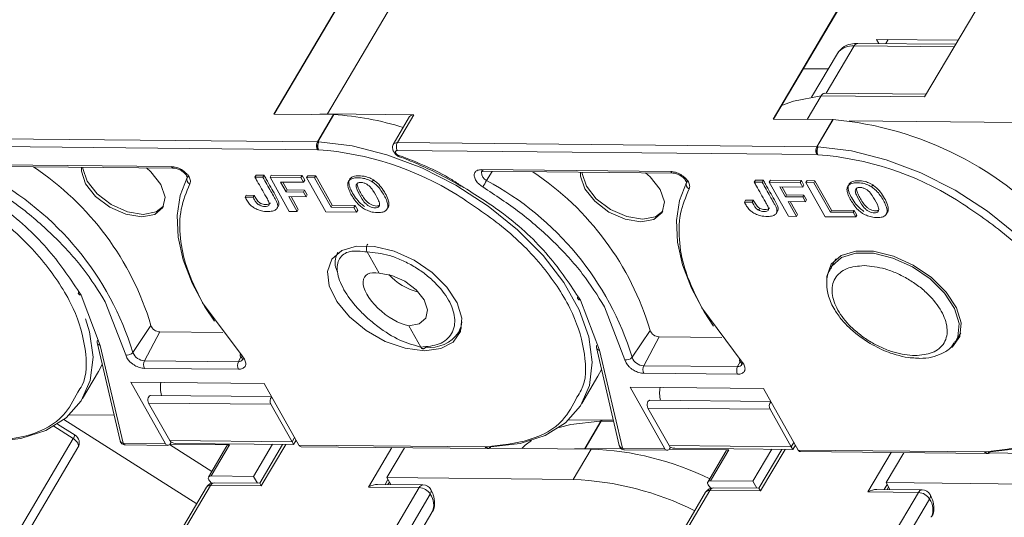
# Model space of a CAD drawing. Header units: millimetres. Extents: x 2934 to 3561, y -490 to -50.
# Tile 20 of 29: x 3275 to 3329, y -122 to -95. Entities that reach past the tile are written whole.
import ezdxf

# ---------------------------------------------------------------- set-up
doc = ezdxf.new("R2010")
doc.units = ezdxf.units.MM

msp = doc.modelspace()

# ---------------------------------------------------------------- linework, layer by layer
at = {"color": 7, "linetype": 'Continuous', "lineweight": 15}
for p, q in [((3301.487, -79.343), (3289.09, -100.325)), ((3289.116, -100.326), (3301.5, -79.366)), ((3292.028, -100.319), (3304.383, -79.407)), ((3328.837, -79.614), (3316.44, -100.597)), ((3316.467, -100.598), (3328.85, -79.638)), ((3335.54, -81.107), (3324.742, -99.383)), ((3326.442, -96.506), (3321.088, -96.453)), ((3322.099, -96.238), (3326.574, -96.282)), ((3322.226, -96.464), (3322.099, -96.238)), ((3322.748, -96.244), (3322.616, -96.468)), ((3319.962, -97.002), (3318.55, -99.394)), ((3320.882, -96.597), (3319.354, -99.183)), ((3320.882, -96.597), (3326.356, -96.652)), ((3318.095, -97.841), (3319.459, -97.855)), ((3319.267, -99.19), (3319.234, -99.194)), ((3324.828, -99.238), (3319.284, -99.183)), ((3319.071, -99.327), (3318.309, -100.616)), ((3324.742, -99.383), (3319.071, -99.327)), ((3289.09, -100.325), (3292.365, -100.358)), ((3291.164, -100.346), (3292.028, -100.319)), ((3296.76, -100.366), (3292.028, -100.319)), ((3292.365, -100.358), (3291.483, -101.849)), ((3291.493, -101.85), (3292.374, -100.358)), ((3296.53, -100.468), (3295.628, -101.995)), ((3295.858, -101.893), (3296.76, -100.366)), ((3316.44, -100.597), (3319.715, -100.63)), ((3319.715, -100.63), (3318.834, -102.121)), ((3318.843, -102.122), (3319.725, -100.63)), ((3320.616, -100.701), (3329.846, -100.793)), ((3291.483, -101.849), (3268.508, -101.621)), ((3291.45, -101.944), (3291.483, -101.849)), ((3291.497, -101.851), (3291.56, -101.855)), ((3318.834, -102.121), (3295.858, -101.893)), ((3268.504, -102.05), (3291.484, -102.278)), ((3291.484, -102.278), (3291.544, -102.279)), ((3295.854, -102.321), (3318.834, -102.55)), ((3318.801, -102.215), (3318.834, -102.121)), ((3318.848, -102.123), (3318.91, -102.127)), ((3295.957, -102.661), (3295.952, -102.66)), ((3318.834, -102.55), (3318.895, -102.551)), ((3273.116, -103.098), (3283.482, -103.201)), ((3273.238, -103.188), (3283.604, -103.291)), ((3300.466, -103.37), (3310.832, -103.473)), ((3300.589, -103.46), (3310.955, -103.563)), ((3301.047, -103.465), (3300.748, -103.969)), ((3288.057, -103.78), (3288.12, -103.674)), ((3288.491, -103.784), (3288.057, -103.78)), ((3288.12, -103.674), (3288.554, -103.678)), ((3288.554, -103.678), (3288.491, -103.784)), ((3288.881, -103.788), (3288.944, -103.682)), ((3290.575, -103.805), (3288.881, -103.788)), ((3288.881, -103.788), (3289.935, -105.656)), ((3288.944, -103.682), (3290.637, -103.699)), ((3290.719, -104.062), (3289.46, -104.049)), ((3289.46, -104.049), (3289.764, -104.588)), ((3289.584, -104.05), (3289.827, -104.481)), ((3290.575, -103.805), (3290.637, -103.699)), ((3290.575, -103.805), (3290.719, -104.062)), ((3290.637, -103.699), (3290.782, -103.955)), ((3290.719, -104.062), (3290.782, -103.955)), ((3290.888, -103.808), (3290.951, -103.702)), ((3290.888, -103.808), (3291.942, -105.676)), ((3291.322, -103.813), (3290.888, -103.808)), ((3290.951, -103.702), (3291.385, -103.706)), ((3291.322, -103.813), (3291.385, -103.706)), ((3292.231, -105.424), (3291.322, -103.813)), ((3291.385, -103.706), (3292.294, -105.318)), ((3294.483, -104.043), (3294.546, -103.937)), ((3315.408, -104.052), (3315.471, -103.946)), ((3315.842, -104.056), (3315.408, -104.052)), ((3315.471, -103.946), (3315.905, -103.95)), ((3315.905, -103.95), (3315.842, -104.056)), ((3316.232, -104.06), (3316.295, -103.954)), ((3317.925, -104.077), (3316.232, -104.06)), ((3316.232, -104.06), (3317.286, -105.928)), ((3316.295, -103.954), (3317.988, -103.971)), ((3317.925, -104.077), (3317.988, -103.971)), ((3317.925, -104.077), (3318.07, -104.334)), ((3317.988, -103.971), (3318.133, -104.227)), ((3318.239, -104.08), (3318.302, -103.974)), ((3318.239, -104.08), (3319.293, -105.948)), ((3318.673, -104.085), (3318.239, -104.08)), ((3318.302, -103.974), (3318.736, -103.978)), ((3318.673, -104.085), (3318.736, -103.978)), ((3319.582, -105.696), (3318.673, -104.085)), ((3318.736, -103.978), (3319.645, -105.59)), ((3289.764, -104.588), (3289.827, -104.481)), ((3289.764, -104.588), (3290.716, -104.597)), ((3289.827, -104.481), (3290.779, -104.491)), ((3290.716, -104.597), (3290.779, -104.491)), ((3290.716, -104.597), (3290.861, -104.854)), ((3290.779, -104.491), (3290.924, -104.747)), ((3318.07, -104.334), (3316.811, -104.321)), ((3316.811, -104.321), (3317.115, -104.86)), ((3316.935, -104.322), (3317.178, -104.753)), ((3318.07, -104.334), (3318.133, -104.227)), ((3321.834, -104.315), (3321.897, -104.209)), ((3287.518, -104.882), (3287.581, -104.775)), ((3287.952, -104.886), (3287.518, -104.882)), ((3287.581, -104.775), (3288.015, -104.779)), ((3287.952, -104.886), (3288.015, -104.779)), ((3289.909, -104.844), (3290.861, -104.854)), ((3290.369, -105.661), (3289.909, -104.844)), ((3290.033, -104.846), (3290.432, -105.554)), ((3290.924, -104.747), (3290.861, -104.854)), ((3314.869, -105.154), (3314.932, -105.047)), ((3315.303, -105.158), (3314.869, -105.154)), ((3314.932, -105.047), (3315.366, -105.051)), ((3315.303, -105.158), (3315.366, -105.051)), ((3317.115, -104.86), (3317.178, -104.753)), ((3317.115, -104.86), (3318.067, -104.869)), ((3317.178, -104.753), (3318.13, -104.763)), ((3317.259, -105.116), (3318.211, -105.126)), ((3317.72, -105.933), (3317.259, -105.116)), ((3317.383, -105.118), (3317.783, -105.826)), ((3318.067, -104.869), (3318.13, -104.763)), ((3318.067, -104.869), (3318.211, -105.126)), ((3318.13, -104.763), (3318.274, -105.019)), ((3318.274, -105.019), (3318.211, -105.126)), ((3288.297, -105.314), (3288.36, -105.207)), ((3289.273, -105.483), (3289.336, -105.376)), ((3289.935, -105.656), (3290.369, -105.661)), ((3290.369, -105.661), (3290.432, -105.554)), ((3291.942, -105.676), (3293.62, -105.693)), ((3292.231, -105.424), (3292.294, -105.318)), ((3293.475, -105.437), (3292.231, -105.424)), ((3292.294, -105.318), (3293.538, -105.33)), ((3293.475, -105.437), (3293.538, -105.33)), ((3293.62, -105.693), (3293.475, -105.437)), ((3293.538, -105.33), (3293.683, -105.587)), ((3293.683, -105.587), (3293.62, -105.693)), ((3295.293, -105.534), (3295.356, -105.427)), ((3315.647, -105.586), (3315.71, -105.479)), ((3316.623, -105.755), (3316.686, -105.648)), ((3319.582, -105.696), (3319.645, -105.59)), ((3320.825, -105.708), (3319.582, -105.696)), ((3319.645, -105.59), (3320.888, -105.602)), ((3320.825, -105.708), (3320.888, -105.602)), ((3320.97, -105.965), (3320.825, -105.708)), ((3320.888, -105.602), (3321.033, -105.859)), ((3322.644, -105.806), (3322.707, -105.699)), ((3317.286, -105.928), (3317.72, -105.933)), ((3317.72, -105.933), (3317.783, -105.826)), ((3319.293, -105.948), (3320.97, -105.965)), ((3321.033, -105.859), (3320.97, -105.965)), ((3294.202, -107.881), (3294.861, -109.049)), ((3319.887, -108.265), (3319.617, -108.722)), ((3278.531, -110.244), (3279.582, -112.997)), ((3305.882, -110.516), (3306.932, -113.269)), ((3280.976, -113.514), (3279.859, -110.613)), ((3285.189, -110.666), (3287.35, -113.578)), ((3308.327, -113.786), (3307.209, -110.885)), ((3312.54, -110.938), (3314.701, -113.849)), ((3281.368, -113.38), (3282.356, -111.903)), ((3296.482, -111.923), (3297.141, -113.092)), ((3299.213, -112.291), (3299.369, -112.027)), ((3308.718, -113.652), (3309.707, -112.175)), ((3282.848, -112.257), (3282.005, -113.839)), ((3286.291, -112.291), (3282.848, -112.257)), ((3310.199, -112.529), (3309.356, -114.111)), ((3313.641, -112.563), (3310.199, -112.529)), ((3326.449, -112.759), (3326.719, -112.302)), ((3279.408, -112.834), (3280.665, -118.218)), ((3279.582, -112.997), (3280.834, -118.362)), ((3306.759, -113.106), (3308.016, -118.49)), ((3306.932, -113.269), (3308.185, -118.634)), ((3326.449, -112.759), (3326.42, -112.805)), ((3281.042, -113.686), (3280.976, -113.514)), ((3287.147, -113.89), (3287.291, -113.62)), ((3287.254, -113.571), (3287.34, -113.686)), ((3287.35, -113.578), (3287.479, -113.75)), ((3308.392, -113.958), (3308.327, -113.786)), ((3279.494, -114.42), (3279.69, -114.042)), ((3287.147, -113.89), (3282.005, -113.839)), ((3287.149, -114.307), (3282.007, -114.256)), ((3306.844, -114.692), (3307.041, -114.314)), ((3314.498, -114.162), (3309.356, -114.111)), ((3314.498, -114.162), (3314.642, -113.892)), ((3314.605, -113.843), (3314.691, -113.958)), ((3314.701, -113.849), (3314.829, -114.022)), ((3278.611, -115.913), (3279.494, -114.42)), ((3305.962, -116.185), (3306.844, -114.692)), ((3314.5, -114.579), (3309.358, -114.528)), ((3283.162, -118.385), (3281.257, -115.008)), ((3281.257, -115.008), (3288.557, -115.081)), ((3288.557, -115.081), (3290.462, -118.458)), ((3310.512, -118.657), (3308.607, -115.28)), ((3308.607, -115.28), (3315.907, -115.353)), ((3315.907, -115.353), (3317.812, -118.73)), ((3288.963, -115.801), (3282.339, -115.735)), ((3282.232, -116.16), (3288.927, -116.227)), ((3283.391, -118.215), (3282.232, -116.16)), ((3288.927, -116.227), (3290.086, -118.282)), ((3309.583, -116.432), (3316.278, -116.499)), ((3310.742, -118.487), (3309.583, -116.432)), ((3316.313, -116.073), (3309.689, -116.007)), ((3316.278, -116.499), (3317.437, -118.553)), ((3277.901, -116.798), (3280.339, -116.822)), ((3277.043, -117.43), (3278.1, -118.099)), ((3278.198, -117.911), (3277.244, -117.308)), ((3284.864, -121.669), (3277.586, -117.067)), ((3305.251, -117.07), (3307.69, -117.094)), ((3306.128, -118.638), (3307.009, -117.146)), ((3306.138, -118.638), (3307.019, -117.146)), ((3307.005, -117.146), (3306.945, -117.146)), ((3307.019, -117.146), (3307.703, -117.153)), ((3278.1, -118.099), (3268.275, -134.728)), ((3290.227, -118.042), (3290.086, -118.282)), ((3268.537, -135.217), (3278.361, -118.588)), ((3280.834, -118.362), (3283.162, -118.385)), ((3280.957, -118.452), (3283.285, -118.476)), ((3283.374, -118.434), (3285.697, -119.902)), ((3290.086, -118.282), (3283.391, -118.215)), ((3283.394, -118.412), (3286.661, -118.444)), ((3283.409, -118.388), (3283.464, -118.295)), ((3283.714, -118.365), (3290.169, -118.429)), ((3286.522, -118.505), (3285.515, -120.21)), ((3285.654, -120.149), (3286.661, -118.444)), ((3289.018, -118.417), (3287.982, -120.172)), ((3289.574, -118.423), (3288.317, -120.55)), ((3288.4, -120.697), (3289.743, -118.425)), ((3290.086, -118.282), (3290.169, -118.429)), ((3290.169, -118.429), (3290.31, -118.19)), ((3290.462, -118.458), (3300.668, -118.56)), ((3290.585, -118.548), (3300.791, -118.65)), ((3295.554, -118.598), (3294.278, -120.756)), ((3295.282, -120.244), (3296.251, -118.604)), ((3300.668, -118.56), (3300.729, -118.56)), ((3300.951, -118.621), (3306.475, -118.676)), ((3305.56, -118.667), (3306.128, -118.638)), ((3306.138, -118.638), (3308.122, -118.657)), ((3308.185, -118.634), (3310.512, -118.657)), ((3317.437, -118.553), (3310.742, -118.487)), ((3310.76, -118.66), (3310.815, -118.567)), ((3311.064, -118.637), (3317.52, -118.701)), ((3317.578, -118.314), (3317.437, -118.553)), ((3317.437, -118.553), (3317.52, -118.701)), ((3317.52, -118.701), (3317.661, -118.462)), ((3306.475, -118.676), (3305.488, -120.346)), ((3308.308, -118.724), (3310.635, -118.747)), ((3310.744, -118.684), (3314.012, -118.716)), ((3313.873, -118.777), (3312.866, -120.482)), ((3313.005, -120.42), (3314.012, -118.716)), ((3316.369, -118.689), (3315.332, -120.444)), ((3316.924, -118.695), (3315.668, -120.822)), ((3315.751, -120.969), (3317.094, -118.697)), ((3317.812, -118.73), (3328.019, -118.832)), ((3317.935, -118.82), (3328.142, -118.922)), ((3322.904, -118.869), (3321.629, -121.028)), ((3322.632, -120.516), (3323.601, -118.876)), ((3328.019, -118.832), (3328.079, -118.832)), ((3328.301, -118.893), (3333.825, -118.948)), ((3287.982, -120.172), (3285.654, -120.149)), ((3288.195, -120.549), (3287.982, -120.172)), ((3295.282, -120.244), (3295.495, -120.621)), ((3305.488, -120.346), (3295.282, -120.244)), ((3285.394, -120.771), (3275.57, -137.4)), ((3275.8, -137.299), (3285.624, -120.67)), ((3285.683, -120.546), (3285.572, -120.422)), ((3285.624, -120.67), (3288.4, -120.697)), ((3288.317, -120.55), (3285.83, -120.525)), ((3297.054, -120.783), (3287.23, -137.413)), ((3288.4, -120.697), (3288.317, -120.55)), ((3294.278, -120.756), (3297.054, -120.783)), ((3297.26, -120.639), (3294.773, -120.614)), ((3295.181, -120.618), (3295.34, -120.348)), ((3295.344, -120.62), (3295.421, -120.491)), ((3313.033, -120.818), (3312.922, -120.693)), ((3315.332, -120.444), (3313.005, -120.42)), ((3315.668, -120.822), (3313.18, -120.797)), ((3315.545, -120.821), (3315.332, -120.444)), ((3315.751, -120.969), (3315.668, -120.822)), ((3322.532, -120.89), (3322.691, -120.62)), ((3322.632, -120.516), (3322.845, -120.893)), ((3332.839, -120.618), (3322.632, -120.516)), ((3322.695, -120.892), (3322.771, -120.763)), ((3297.663, -121.143), (3287.839, -137.772)), ((3312.745, -121.043), (3302.92, -137.672)), ((3303.15, -137.571), (3312.975, -120.942)), ((3312.975, -120.942), (3315.751, -120.969)), ((3324.405, -121.055), (3314.58, -137.685)), ((3321.629, -121.028), (3324.405, -121.055)), ((3324.611, -120.911), (3322.123, -120.886)), ((3325.014, -121.415), (3315.189, -138.044)), ((3288.471, -137.854), (3297.752, -122.144))]:
    msp.add_line(p, q, dxfattribs=at)
at = {"color": 7, "linetype": 'Continuous', "lineweight": 15, "flags": 128}
for points in [[(3319.071, -99.327), (3317.565, -99.617), (3316.905, -99.855)], [(3291.56, -101.855), (3293.379, -102.074), (3295.276, -102.553), (3297.192, -103.279), (3299.065, -104.227), (3300.833, -105.367), (3302.441, -106.663), (3303.838, -108.072), (3304.977, -109.55), (3305.822, -111.049), (3306.347, -112.521), (3306.534, -113.918), (3306.378, -115.196), (3305.883, -116.313), (3305.065, -117.235), (3303.951, -117.93), (3302.576, -118.378), (3300.985, -118.562)], [(3295.605, -102.058), (3295.606, -102.054), (3295.628, -101.995)], [(3295.931, -102.588), (3295.872, -102.56), (3295.819, -102.52), (3295.78, -102.475), (3295.757, -102.428), (3295.754, -102.385), (3295.771, -102.351), (3295.805, -102.329), (3295.854, -102.321)], [(3318.91, -102.127), (3320.729, -102.345), (3322.627, -102.825), (3324.543, -103.551), (3326.415, -104.499), (3328.184, -105.639), (3329.792, -106.935), (3331.188, -108.344), (3332.327, -109.822), (3333.173, -111.321), (3333.697, -112.792), (3333.885, -114.19), (3333.728, -115.468), (3333.233, -116.585), (3332.415, -117.507), (3331.301, -118.202), (3329.926, -118.65), (3328.335, -118.834)], [(3295.952, -102.66), (3295.949, -102.658), (3295.938, -102.645), (3295.932, -102.621), (3295.931, -102.588)], [(3282.109, -103.276), (3282.357, -103.496), (3282.902, -104.185), (3283.133, -104.871), (3283.014, -105.449), (3282.565, -105.832), (3281.853, -105.961), (3280.987, -105.816), (3280.098, -105.42), (3279.322, -104.833), (3278.778, -104.144), (3278.547, -103.458), (3278.548, -103.241)], [(3278.626, -103.242), (3278.631, -103.316), (3278.861, -104.002), (3279.406, -104.691), (3280.182, -105.278), (3281.071, -105.674), (3281.937, -105.819), (3282.649, -105.69), (3283.053, -105.376)], [(3300.467, -103.513), (3300.471, -103.505), (3300.487, -103.474)], [(3309.46, -103.548), (3309.708, -103.768), (3310.252, -104.457), (3310.483, -105.143), (3310.365, -105.721), (3309.916, -106.104), (3309.204, -106.233), (3308.337, -106.088), (3307.449, -105.692), (3306.673, -105.105), (3306.128, -104.416), (3305.897, -103.73), (3305.898, -103.513)], [(3305.977, -103.514), (3305.981, -103.588), (3306.212, -104.274), (3306.757, -104.963), (3307.533, -105.55), (3308.421, -105.946), (3309.287, -106.091), (3309.999, -105.962), (3310.403, -105.648)], [(3284.345, -103.805), (3283.96, -104.796), (3283.793, -105.89), (3283.847, -107.067), (3284.122, -108.307), (3284.613, -109.587), (3285.31, -110.884), (3285.831, -111.673)], [(3284.358, -103.771), (3284.355, -103.781), (3284.345, -103.805)], [(3311.695, -104.077), (3311.31, -105.068), (3311.143, -106.162), (3311.198, -107.339), (3311.473, -108.579), (3311.963, -109.858), (3312.66, -111.156), (3313.181, -111.945)], [(3311.709, -104.042), (3311.706, -104.053), (3311.695, -104.077)], [(3297.338, -113.296), (3296.292, -113.158), (3295.193, -112.777), (3294.142, -112.185), (3293.229, -111.437), (3292.538, -110.598), (3292.128, -109.742), (3292.038, -108.947), (3292.274, -108.281), (3292.815, -107.806), (3293.614, -107.562), (3294.6, -107.572), (3295.684, -107.834), (3296.772, -108.326), (3297.765, -109.004), (3298.576, -109.806), (3299.132, -110.663), (3299.385, -111.498), (3299.312, -112.237), (3298.919, -112.814), (3298.241, -113.177), (3297.338, -113.296)], [(3319.384, -109.505), (3319.388, -109.219), (3319.624, -108.553), (3320.166, -108.078), (3320.965, -107.834), (3321.95, -107.844), (3323.035, -108.106), (3324.122, -108.598), (3325.115, -109.275), (3325.926, -110.078), (3326.483, -110.935), (3326.736, -111.77), (3326.662, -112.509), (3326.269, -113.086), (3326.246, -113.106)], [(3319.619, -108.718), (3319.662, -108.65), (3320.193, -108.184), (3320.976, -107.945), (3321.941, -107.955), (3323.004, -108.212), (3324.069, -108.694), (3325.042, -109.358), (3325.837, -110.144), (3326.382, -110.984), (3326.63, -111.802), (3326.558, -112.525), (3326.449, -112.759)], [(3294.861, -109.049), (3295.554, -109.165), (3296.265, -109.482), (3296.886, -109.951), (3297.321, -110.503), (3297.506, -111.051), (3297.411, -111.514), (3297.052, -111.82), (3296.482, -111.923)], [(3278.782, -111.537), (3278.996, -112.249), (3279.184, -113.646), (3279.027, -114.924), (3278.532, -116.041), (3277.714, -116.963), (3276.6, -117.658), (3275.225, -118.106), (3273.634, -118.29)], [(3299.398, -111.713), (3299.355, -111.95), (3299.212, -112.292)], [(3282.232, -116.16), (3282.206, -116.097), (3282.193, -116.023), (3282.194, -115.945), (3282.208, -115.871), (3282.235, -115.808), (3282.272, -115.762), (3282.314, -115.738), (3282.339, -115.735)], [(3309.583, -116.432), (3309.557, -116.369), (3309.544, -116.295), (3309.544, -116.217), (3309.559, -116.143), (3309.586, -116.08), (3309.622, -116.034), (3309.665, -116.01), (3309.689, -116.007)], [(3306.945, -117.146), (3305.354, -117.331), (3304.722, -117.495)], [(3278.361, -118.588), (3278.378, -118.55), (3278.386, -118.491), (3278.376, -118.425), (3278.349, -118.357), (3278.306, -118.287), (3278.249, -118.219), (3278.179, -118.156), (3278.1, -118.099)], [(3303.208, -118.213), (3302.865, -118.473), (3302.679, -118.639)], [(3285.654, -120.149), (3285.601, -120.154), (3285.557, -120.17), (3285.524, -120.197), (3285.505, -120.233), (3285.5, -120.275), (3285.511, -120.323), (3285.535, -120.372), (3285.572, -120.422)], [(3313.005, -120.42), (3312.951, -120.426), (3312.907, -120.442), (3312.875, -120.469), (3312.856, -120.505), (3312.851, -120.547), (3312.861, -120.595), (3312.885, -120.644), (3312.922, -120.693)]]:
    msp.add_lwpolyline(points, dxfattribs=at)
at = {"color": 7, "linetype": 'Continuous', "lineweight": 15}
for centre, radius, start, end in [((3321.11, -96.703), 0.251, 95.1205, 155.0452), ((3320.774, -97.597), 1.006, 83.81, 143.7347), ((3292.362, -100.649), 0.291, 87.5589, 89.4215), ((3291.516, -115.548), 15.214, 72.162, 86.7674), ((3296.728, -100.605), 0.241, 82.2333, 145.3115), ((3319.712, -100.921), 0.291, 87.5589, 89.4215), ((3318.113, -119.189), 18.628, 41.0076, 85.0374), ((3291.907, -102.067), 0.473, 164.9284, 206.5629), ((3291.808, -102.067), 0.379, 145.1938, 161.0026), ((3291.48, -102.14), 0.291, 87.5589, 89.4215), ((3295.826, -102.132), 0.241, 82.2333, 145.3115), ((3296.27, -102.111), 0.466, 152.0331, 206.8221), ((3290.252, -119.127), 16.898, 58.2774, 85.6137), ((3319.257, -102.338), 0.473, 164.9284, 206.5629), ((3319.159, -102.339), 0.379, 145.1938, 161.0026), ((3318.831, -102.412), 0.291, 87.5589, 89.4215), ((3317.603, -119.399), 16.898, 58.2774, 85.6137), ((3267.095, -116.476), 15.932, 16.6798, 56.3408), ((3283.617, -103.146), 0.146, 202.37, 265.2906), ((3300.601, -103.314), 0.146, 202.383, 265.1601), ((3300.917, -103.551), 0.451, 175.2517, 248.0157), ((3294.445, -116.748), 15.932, 16.6798, 56.3408), ((3310.967, -103.417), 0.146, 202.37, 265.2906), ((3265.608, -118.23), 16.489, 17.1036, 61.8092), ((3284.604, -103.905), 0.278, 159.1127, 245.3385), ((3291.66, -98.586), 10.562, 327.1417, 329.3621), ((3292.958, -118.502), 16.489, 17.1036, 61.8092), ((3311.955, -104.176), 0.278, 159.1127, 245.3385), ((3297.808, -106.87), 3.307, 222.8165, 256.0334), ((3282.863, -111.717), 0.54, 200.1025, 268.43), ((3310.213, -111.989), 0.54, 200.1025, 268.43), ((3297.644, -111.195), 1.914, 263.1086, 325.0166), ((3281.07, -113.148), 0.378, 255.667, 322.0604), ((3282.025, -113.14), 0.699, 200.1025, 268.43), ((3287.177, -113.655), 0.237, 262.7604, 328.6213), ((3287.345, -113.521), 0.103, 145.1496, 208.1152), ((3287.308, -113.499), 0.0891, 232.4425, 298.5794), ((3308.42, -113.42), 0.378, 255.667, 322.0604), ((3309.375, -113.412), 0.699, 200.1025, 268.43), ((3314.695, -113.793), 0.103, 145.1496, 208.1152), ((3282.427, -114.046), 0.469, 153.8942, 206.6934), ((3287.568, -114.097), 0.469, 153.8942, 206.6934), ((3309.777, -114.318), 0.469, 153.8942, 206.6934), ((3314.919, -114.369), 0.469, 153.8942, 206.6934), ((3314.528, -113.927), 0.237, 262.7604, 328.6213), ((3314.658, -113.771), 0.0891, 232.4425, 298.5794), ((3284.372, -115.325), 1.499, 168.4515, 196.1044), ((3311.722, -115.597), 1.499, 168.4515, 196.1044), ((3289.21, -116.055), 0.331, 135.2349, 211.3106), ((3316.56, -116.327), 0.331, 135.2349, 211.3106), ((3307.196, -117.275), 0.23, 124.9738, 145.8306), ((3307.016, -117.421), 0.275, 89.421, 91.3561), ((3277.447, -117.638), 0.8, 324.8017, 340.0185), ((3277.931, -118.334), 0.5, 329.4249, 57.6944), ((3280.866, -118.153), 0.211, 197.8667, 261.2997), ((3280.969, -118.307), 0.145, 202.1718, 265.3712), ((3283.286, -118.34), 0.132, 200.2136, 338.6309), ((3286.643, -118.591), 0.148, 82.8443, 144.7005), ((3290.596, -118.403), 0.145, 202.1718, 265.3712), ((3300.794, -118.515), 0.133, 199.6075, 284.3218), ((3306.135, -118.912), 0.275, 89.421, 91.3561), ((3308.217, -118.425), 0.211, 197.8667, 261.2997), ((3308.32, -118.579), 0.145, 202.1718, 265.3712), ((3310.637, -118.612), 0.132, 200.2136, 338.6309), ((3305.871, -134.825), 16.16, 63.9461, 87.8596), ((3313.993, -118.863), 0.148, 82.8443, 144.7005), ((3317.947, -118.675), 0.145, 202.1718, 265.3713), ((3328.144, -118.787), 0.133, 199.6075, 284.3218), ((3285.825, -121.025), 0.5, 89.4303, 149.4249), ((3285.597, -120.92), 0.251, 83.81, 143.7347), ((3285.852, -120.776), 0.251, 95.1205, 155.0452), ((3297.282, -120.889), 0.251, 95.1205, 155.0452), ((3297.012, -121.551), 0.768, 32.0331, 86.8221), ((3297.255, -121.139), 0.5, 29.4276, 89.4303), ((3304.863, -136.608), 16.274, 63.4094, 87.7969), ((3313.176, -121.297), 0.5, 89.4303, 149.4249), ((3313.203, -121.048), 0.251, 95.1205, 155.0452), ((3297.46, -120.994), 0.251, 323.8023, 23.7328), ((3296.863, -121.719), 0.986, 334.4409, 35.7264), ((3312.948, -121.192), 0.251, 83.81, 143.7347), ((3324.633, -121.161), 0.251, 95.1205, 155.0452), ((3324.362, -121.823), 0.768, 32.0331, 86.8221), ((3324.606, -121.411), 0.5, 29.4276, 89.4303), ((3324.811, -121.266), 0.251, 323.8023, 23.7328), ((3324.213, -121.991), 0.986, 334.4409, 35.7264)]:
    msp.add_arc(centre, radius, start, end, dxfattribs=at)
for centre, major_axis, ratio, start_param, end_param in [((3295.672, -110.486), (1.59, -1.273), 0.457825, 2.421458, 5.563051), ((3284.007, -117.868), (-0.616, -0.347), 0.577382, 0, 0.785479), ((3311.358, -118.14), (-0.616, -0.347), 0.577382, 0, 0.785479), ((3294.479, -121.111), (-0.616, -0.347), 0.577382, 3.927072, 4.712389), ((3321.83, -121.383), (-0.616, -0.347), 0.577382, 3.927072, 4.712389)]:
    msp.add_ellipse(centre, major_axis=major_axis, ratio=ratio, start_param=start_param, end_param=end_param, dxfattribs=at)
for points, knots in [([(3321.088, -96.453), (3320.959, -96.46), (3320.649, -96.477), (3320.233, -96.648), (3320.052, -96.896), (3319.972, -97.006)], [0, 0, 0, 0, 0.284772, 0.683778, 1, 1, 1, 1]), ([(3319.267, -99.19), (3319.247, -99.191), (3319.192, -99.193), (3319.124, -99.248), (3319.085, -99.306), (3319.071, -99.327)], [0, 0, 0, 0, 0.2719443, 0.7338402, 1, 1, 1, 1]), ([(3291.544, -102.279), (3291.528, -102.256), (3291.494, -102.21), (3291.46, -102.124), (3291.441, -102.032), (3291.447, -101.973), (3291.45, -101.944)], [0, 0, 0, 0, 0.244694, 0.499967, 0.74569, 1, 1, 1, 1]), ([(3291.544, -102.279), (3291.532, -102.249), (3291.514, -102.204), (3291.504, -102.128), (3291.503, -102.066), (3291.508, -102.005), (3291.524, -101.929), (3291.546, -101.884), (3291.56, -101.855)], [0, 0, 0, 0, 0.239412, 0.368304, 0.499941, 0.631586, 0.760503, 1, 1, 1, 1]), ([(3295.606, -102.052), (3295.6, -102.082), (3295.588, -102.14), (3295.599, -102.236), (3295.63, -102.332), (3295.679, -102.423), (3295.742, -102.505), (3295.812, -102.574), (3295.886, -102.628), (3295.934, -102.65), (3295.957, -102.661)], [0, 0, 0, 0, 0.133671, 0.26648, 0.39758, 0.526145, 0.651383, 0.772551, 0.888962, 1, 1, 1, 1]), ([(3318.895, -102.551), (3318.878, -102.528), (3318.844, -102.482), (3318.81, -102.396), (3318.792, -102.304), (3318.798, -102.245), (3318.801, -102.215)], [0, 0, 0, 0, 0.244694, 0.499967, 0.74569, 1, 1, 1, 1]), ([(3318.895, -102.551), (3318.883, -102.521), (3318.864, -102.476), (3318.854, -102.4), (3318.853, -102.338), (3318.859, -102.277), (3318.874, -102.201), (3318.896, -102.156), (3318.91, -102.127)], [0, 0, 0, 0, 0.239412, 0.368304, 0.499941, 0.631586, 0.760503, 1, 1, 1, 1]), ([(3295.931, -102.588), (3296.931, -102.969), (3298.124, -103.424), (3299.187, -104.147), (3299.359, -104.264)], [0, 0, 0, 0, 0.838058, 1, 1, 1, 1]), ([(3295.952, -102.66), (3295.957, -102.662), (3296.292, -102.77), (3296.987, -103.069), (3298.124, -103.582), (3298.907, -104.025), (3299.343, -104.272)], [0, 0, 0, 0, 0.003739, 0.291514, 0.604508, 1, 1, 1, 1]), ([(3283.482, -103.201), (3283.571, -103.21), (3283.75, -103.229), (3284.04, -103.361), (3284.247, -103.52), (3284.378, -103.661), (3284.424, -103.735), (3284.447, -103.771)], [0, 0, 0, 0, 0.2490071, 0.5005195, 0.7501587, 0.8759204, 1, 1, 1, 1]), ([(3283.605, -103.291), (3283.651, -103.295), (3283.726, -103.301), (3283.848, -103.34), (3283.954, -103.387), (3284.063, -103.451), (3284.165, -103.53), (3284.252, -103.618), (3284.29, -103.678), (3284.309, -103.707)], [0, 0, 0, 0, 0.191349, 0.30669, 0.433921, 0.570786, 0.71376, 0.858395, 1, 1, 1, 1]), ([(3300.137, -103.927), (3300.106, -103.857), (3300.057, -103.747), (3300.064, -103.617), (3300.097, -103.528), (3300.159, -103.456), (3300.27, -103.387), (3300.389, -103.377), (3300.466, -103.37)], [0, 0, 0, 0, 0.239443, 0.369505, 0.5, 0.630063, 0.760557, 1, 1, 1, 1]), ([(3300.466, -103.516), (3300.467, -103.501), (3300.468, -103.47), (3300.546, -103.464), (3300.587, -103.46)], [0, 0, 0, 0, 0.482612, 1, 1, 1, 1]), ([(3310.832, -103.473), (3310.921, -103.482), (3311.101, -103.501), (3311.391, -103.633), (3311.598, -103.792), (3311.729, -103.933), (3311.775, -104.007), (3311.798, -104.043)], [0, 0, 0, 0, 0.249007, 0.500519, 0.750159, 0.87592, 1, 1, 1, 1]), ([(3310.955, -103.563), (3311.002, -103.567), (3311.077, -103.573), (3311.199, -103.612), (3311.304, -103.659), (3311.414, -103.723), (3311.515, -103.802), (3311.602, -103.89), (3311.64, -103.95), (3311.659, -103.979)], [0, 0, 0, 0, 0.191349, 0.30669, 0.433921, 0.570786, 0.71376, 0.858395, 1, 1, 1, 1]), ([(3272.008, -103.992), (3272.8, -104.483), (3274.587, -105.592), (3276.903, -107.778), (3277.991, -109.426), (3278.531, -110.244)], [0, 0, 0, 0, 0.286372, 0.645821, 1, 1, 1, 1]), ([(3279.859, -110.613), (3279.477, -110.005), (3278.714, -108.787), (3277.11, -107.037), (3275.269, -105.413), (3273.874, -104.499), (3273.182, -104.045)], [0, 0, 0, 0, 0.252852, 0.506156, 0.754853, 1, 1, 1, 1]), ([(3284.309, -103.707), (3284.316, -103.72), (3284.33, -103.748), (3284.34, -103.776), (3284.346, -103.776), (3284.349, -103.776)], [0, 0, 0, 0, 0.275371, 0.579235, 1, 1, 1, 1]), ([(3284.447, -103.771), (3284.414, -103.768), (3284.352, -103.762), (3284.325, -103.723), (3284.312, -103.705)], [0, 0, 0, 0, 0.522763, 1, 1, 1, 1]), ([(3284.447, -103.771), (3284.48, -103.844), (3284.545, -103.988), (3284.507, -104.101), (3284.488, -104.157)], [0, 0, 0, 0, 0.502524, 1, 1, 1, 1]), ([(3287.518, -104.882), (3287.557, -104.953), (3287.635, -105.098), (3287.786, -105.295), (3287.98, -105.452), (3288.214, -105.57), (3288.529, -105.663), (3288.859, -105.677), (3289.122, -105.623), (3289.265, -105.52), (3289.317, -105.379), (3289.285, -105.214), (3289.204, -105.043), (3289.08, -104.83), (3288.846, -104.41), (3288.638, -104.044), (3288.491, -103.784)], [0, 0, 0, 0, 0.060966, 0.122555, 0.166943, 0.211374, 0.27887, 0.373201, 0.446631, 0.499185, 0.54401, 0.599254, 0.643956, 0.689261, 0.779896, 1, 1, 1, 1]), ([(3288.057, -103.78), (3288.098, -103.852), (3288.301, -104.211), (3288.539, -104.65), (3288.782, -105.054), (3288.839, -105.197), (3288.848, -105.279), (3288.814, -105.338), (3288.729, -105.38), (3288.601, -105.392), (3288.446, -105.379), (3288.347, -105.336), (3288.297, -105.314)], [0, 0, 0, 0, 0.10516, 0.525798, 0.642954, 0.69438, 0.736747, 0.770674, 0.814759, 0.886948, 0.943322, 1, 1, 1, 1]), ([(3288.554, -103.678), (3288.595, -103.75), (3288.798, -104.109), (3289.078, -104.612), (3289.364, -105.106), (3289.378, -105.318), (3289.336, -105.363), (3289.329, -105.372)], [0, 0, 0, 0, 0.124278, 0.62139, 0.871004, 0.976095, 1, 1, 1, 1]), ([(3294.483, -104.043), (3294.394, -103.994), (3294.214, -103.895), (3293.878, -103.813), (3293.559, -103.805), (3293.288, -103.881), (3293.146, -104.027), (3293.129, -104.216), (3293.173, -104.4), (3293.257, -104.604), (3293.386, -104.842), (3293.565, -105.106), (3293.769, -105.335), (3293.934, -105.449), (3293.996, -105.493)], [0, 0, 0, 0, 0.077118, 0.154064, 0.277592, 0.365915, 0.454804, 0.533143, 0.595307, 0.659002, 0.75277, 0.848192, 0.942337, 1, 1, 1, 1]), ([(3294.059, -105.386), (3293.983, -105.332), (3293.785, -105.19), (3293.465, -104.79), (3293.233, -104.37), (3293.184, -104.008), (3293.271, -103.84), (3293.462, -103.729), (3293.754, -103.696), (3294.088, -103.731), (3294.368, -103.832), (3294.502, -103.91), (3294.546, -103.937)], [0, 0, 0, 0, 0.070932, 0.184598, 0.426645, 0.509965, 0.594187, 0.668147, 0.772708, 0.882165, 0.960577, 1, 1, 1, 1]), ([(3294.87, -105.338), (3294.875, -105.313), (3294.892, -105.217), (3294.77, -104.927), (3294.584, -104.595), (3294.365, -104.297), (3294.179, -104.166), (3294.029, -104.097), (3293.88, -104.066), (3293.75, -104.076), (3293.656, -104.121), (3293.623, -104.173), (3293.608, -104.197)], [0, 0, 0, 0, 0.049968, 0.193018, 0.475404, 0.617015, 0.680621, 0.743737, 0.81298, 0.874323, 0.941059, 1, 1, 1, 1]), ([(3293.671, -104.09), (3293.665, -104.113), (3293.644, -104.197), (3293.715, -104.388), (3293.837, -104.632), (3293.994, -104.889), (3294.151, -105.106), (3294.339, -105.249), (3294.49, -105.324), (3294.638, -105.363), (3294.765, -105.367), (3294.821, -105.34), (3294.846, -105.328)], [0, 0, 0, 0, 0.05167, 0.187007, 0.343365, 0.501749, 0.658822, 0.733388, 0.80745, 0.875687, 0.943882, 1, 1, 1, 1]), ([(3293.996, -105.493), (3294.086, -105.542), (3294.267, -105.642), (3294.603, -105.726), (3294.917, -105.736), (3295.184, -105.666), (3295.323, -105.524), (3295.346, -105.341), (3295.307, -105.162), (3295.228, -104.958), (3295.099, -104.715), (3294.92, -104.444), (3294.716, -104.208), (3294.549, -104.09), (3294.483, -104.043)], [0, 0, 0, 0, 0.077726, 0.155352, 0.276594, 0.36227, 0.448522, 0.525591, 0.586453, 0.64883, 0.745829, 0.844558, 0.939133, 1, 1, 1, 1]), ([(3294.546, -103.937), (3294.62, -103.99), (3294.814, -104.13), (3295.133, -104.533), (3295.372, -104.961), (3295.41, -105.32), (3295.363, -105.459), (3295.293, -105.497), (3295.284, -105.502)], [0, 0, 0, 0, 0.1131848, 0.298599, 0.7054474, 0.8419563, 0.9798681, 1, 1, 1, 1]), ([(3311.659, -103.979), (3311.666, -103.992), (3311.681, -104.02), (3311.691, -104.048), (3311.696, -104.048), (3311.7, -104.048)], [0, 0, 0, 0, 0.275371, 0.579235, 1, 1, 1, 1]), ([(3311.798, -104.043), (3311.765, -104.04), (3311.702, -104.034), (3311.675, -103.995), (3311.662, -103.977)], [0, 0, 0, 0, 0.522763, 1, 1, 1, 1]), ([(3311.798, -104.043), (3311.83, -104.116), (3311.896, -104.26), (3311.858, -104.373), (3311.839, -104.429)], [0, 0, 0, 0, 0.502524, 1, 1, 1, 1]), ([(3314.869, -105.154), (3314.907, -105.225), (3314.985, -105.37), (3315.137, -105.567), (3315.33, -105.724), (3315.565, -105.842), (3315.88, -105.935), (3316.209, -105.949), (3316.472, -105.895), (3316.615, -105.792), (3316.667, -105.651), (3316.636, -105.486), (3316.554, -105.315), (3316.43, -105.102), (3316.196, -104.682), (3315.989, -104.316), (3315.842, -104.056)], [0, 0, 0, 0, 0.060966, 0.122555, 0.166943, 0.211374, 0.27887, 0.373201, 0.446631, 0.499185, 0.54401, 0.599254, 0.643956, 0.689261, 0.779896, 1, 1, 1, 1]), ([(3315.408, -104.052), (3315.449, -104.124), (3315.652, -104.483), (3315.89, -104.922), (3316.133, -105.326), (3316.19, -105.468), (3316.199, -105.551), (3316.165, -105.61), (3316.08, -105.652), (3315.952, -105.664), (3315.797, -105.651), (3315.697, -105.608), (3315.647, -105.586)], [0, 0, 0, 0, 0.10516, 0.525798, 0.642954, 0.69438, 0.736747, 0.770674, 0.814759, 0.886948, 0.943322, 1, 1, 1, 1]), ([(3315.905, -103.95), (3315.946, -104.022), (3316.148, -104.381), (3316.429, -104.884), (3316.714, -105.378), (3316.728, -105.59), (3316.687, -105.635), (3316.679, -105.644)], [0, 0, 0, 0, 0.124278, 0.62139, 0.871004, 0.976095, 1, 1, 1, 1]), ([(3321.834, -104.315), (3321.744, -104.266), (3321.564, -104.167), (3321.228, -104.085), (3320.91, -104.077), (3320.639, -104.152), (3320.497, -104.299), (3320.479, -104.488), (3320.524, -104.672), (3320.607, -104.876), (3320.736, -105.114), (3320.916, -105.378), (3321.12, -105.607), (3321.284, -105.721), (3321.346, -105.765)], [0, 0, 0, 0, 0.077118, 0.154064, 0.277592, 0.365915, 0.454804, 0.533143, 0.595307, 0.659002, 0.75277, 0.848192, 0.942337, 1, 1, 1, 1]), ([(3321.409, -105.658), (3321.333, -105.604), (3321.135, -105.462), (3320.816, -105.061), (3320.583, -104.642), (3320.535, -104.28), (3320.622, -104.112), (3320.813, -104.001), (3321.104, -103.968), (3321.439, -104.003), (3321.718, -104.104), (3321.852, -104.182), (3321.897, -104.209)], [0, 0, 0, 0, 0.070932, 0.184598, 0.426645, 0.509965, 0.594187, 0.668147, 0.772708, 0.882165, 0.960577, 1, 1, 1, 1]), ([(3278.345, -115.557), (3278.43, -115.435), (3278.868, -114.801), (3278.846, -113.217), (3278.231, -110.961), (3276.711, -108.571), (3274.523, -106.292), (3272.686, -105.077), (3271.786, -104.482)], [0, 0, 0, 0, 0.044774, 0.232589, 0.420404, 0.616295, 0.812185, 1, 1, 1, 1]), ([(3284.488, -104.157), (3284.304, -104.601), (3283.928, -105.502), (3283.912, -107.068), (3284.263, -108.803), (3284.864, -110.013), (3285.189, -110.666)], [0, 0, 0, 0, 0.244254, 0.496621, 0.728157, 1, 1, 1, 1]), ([(3293.608, -104.197), (3293.602, -104.22), (3293.581, -104.303), (3293.685, -104.582), (3293.868, -104.909), (3294.088, -105.212), (3294.276, -105.356), (3294.427, -105.431), (3294.576, -105.471), (3294.707, -105.472), (3294.818, -105.431), (3294.852, -105.371), (3294.87, -105.338)], [0, 0, 0, 0, 0.047136, 0.170596, 0.457333, 0.600622, 0.668644, 0.736207, 0.798456, 0.860666, 0.924302, 1, 1, 1, 1]), ([(3299.359, -104.264), (3300.151, -104.755), (3301.937, -105.864), (3304.253, -108.05), (3305.342, -109.698), (3305.882, -110.516)], [0, 0, 0, 0, 0.286372, 0.645821, 1, 1, 1, 1]), ([(3307.209, -110.885), (3306.828, -110.277), (3306.064, -109.059), (3304.461, -107.309), (3302.62, -105.685), (3301.225, -104.771), (3300.533, -104.317)], [0, 0, 0, 0, 0.252852, 0.506156, 0.754853, 1, 1, 1, 1]), ([(3311.839, -104.429), (3311.654, -104.873), (3311.279, -105.774), (3311.263, -107.34), (3311.614, -109.075), (3312.215, -110.285), (3312.54, -110.938)], [0, 0, 0, 0, 0.244254, 0.496621, 0.728157, 1, 1, 1, 1]), ([(3320.959, -104.469), (3320.953, -104.492), (3320.932, -104.575), (3321.036, -104.854), (3321.219, -105.181), (3321.439, -105.484), (3321.626, -105.628), (3321.778, -105.703), (3321.927, -105.743), (3322.058, -105.743), (3322.169, -105.703), (3322.202, -105.643), (3322.221, -105.61)], [0, 0, 0, 0, 0.047136, 0.170596, 0.457333, 0.600622, 0.668644, 0.736207, 0.798456, 0.860666, 0.924302, 1, 1, 1, 1]), ([(3322.221, -105.61), (3322.225, -105.585), (3322.242, -105.489), (3322.121, -105.199), (3321.935, -104.867), (3321.716, -104.569), (3321.529, -104.438), (3321.379, -104.369), (3321.231, -104.338), (3321.1, -104.348), (3321.006, -104.393), (3320.974, -104.445), (3320.959, -104.469)], [0, 0, 0, 0, 0.049968, 0.193018, 0.475404, 0.617015, 0.680621, 0.743737, 0.81298, 0.874323, 0.941059, 1, 1, 1, 1]), ([(3321.022, -104.362), (3321.016, -104.385), (3320.995, -104.469), (3321.066, -104.66), (3321.187, -104.904), (3321.344, -105.161), (3321.502, -105.378), (3321.689, -105.521), (3321.841, -105.596), (3321.989, -105.635), (3322.115, -105.639), (3322.171, -105.612), (3322.196, -105.6)], [0, 0, 0, 0, 0.05167, 0.187007, 0.343365, 0.501749, 0.658822, 0.733388, 0.80745, 0.875687, 0.943882, 1, 1, 1, 1]), ([(3321.346, -105.765), (3321.437, -105.814), (3321.618, -105.914), (3321.953, -105.998), (3322.268, -106.008), (3322.535, -105.938), (3322.674, -105.796), (3322.697, -105.613), (3322.658, -105.434), (3322.578, -105.23), (3322.45, -104.987), (3322.271, -104.716), (3322.066, -104.48), (3321.899, -104.362), (3321.834, -104.315)], [0, 0, 0, 0, 0.077726, 0.155352, 0.276594, 0.36227, 0.448522, 0.525591, 0.586453, 0.64883, 0.745829, 0.844558, 0.939133, 1, 1, 1, 1]), ([(3321.897, -104.209), (3321.97, -104.262), (3322.165, -104.402), (3322.483, -104.805), (3322.723, -105.233), (3322.761, -105.592), (3322.714, -105.731), (3322.643, -105.769), (3322.634, -105.774)], [0, 0, 0, 0, 0.1131848, 0.298599, 0.7054474, 0.8419563, 0.9798681, 1, 1, 1, 1]), ([(3288.297, -105.314), (3288.274, -105.301), (3288.219, -105.27), (3288.128, -105.184), (3288.042, -105.051), (3287.985, -104.945), (3287.952, -104.886)], [0, 0, 0, 0, 0.120772, 0.299416, 0.603738, 1, 1, 1, 1]), ([(3288.015, -104.779), (3288.053, -104.851), (3288.11, -104.96), (3288.206, -105.093), (3288.286, -105.166), (3288.338, -105.196), (3288.36, -105.207)], [0, 0, 0, 0, 0.477705, 0.719241, 0.886128, 1, 1, 1, 1]), ([(3305.696, -115.829), (3305.78, -115.707), (3306.219, -115.073), (3306.197, -113.489), (3305.581, -111.233), (3304.062, -108.843), (3301.873, -106.564), (3300.036, -105.349), (3299.137, -104.754)], [0, 0, 0, 0, 0.044774, 0.232589, 0.420404, 0.616295, 0.812185, 1, 1, 1, 1]), ([(3315.647, -105.586), (3315.625, -105.573), (3315.569, -105.542), (3315.479, -105.455), (3315.392, -105.323), (3315.335, -105.217), (3315.303, -105.158)], [0, 0, 0, 0, 0.120772, 0.299416, 0.603738, 1, 1, 1, 1]), ([(3315.366, -105.051), (3315.404, -105.123), (3315.461, -105.232), (3315.557, -105.365), (3315.637, -105.438), (3315.689, -105.467), (3315.71, -105.479)], [0, 0, 0, 0, 0.477705, 0.719241, 0.886128, 1, 1, 1, 1]), ([(3333.047, -116.101), (3333.131, -115.979), (3333.569, -115.345), (3333.547, -113.761), (3332.932, -111.505), (3331.412, -109.115), (3329.224, -106.836), (3327.387, -105.621), (3326.488, -105.026)], [0, 0, 0, 0, 0.044774, 0.232589, 0.420404, 0.616295, 0.812185, 1, 1, 1, 1]), ([(3288.36, -105.207), (3288.406, -105.228), (3288.499, -105.269), (3288.654, -105.287), (3288.779, -105.276), (3288.868, -105.239), (3288.888, -105.206), (3288.897, -105.191)], [0, 0, 0, 0, 0.2110082, 0.4194991, 0.7200972, 0.8783823, 1, 1, 1, 1]), ([(3315.71, -105.479), (3315.757, -105.5), (3315.85, -105.541), (3316.004, -105.559), (3316.13, -105.548), (3316.218, -105.511), (3316.239, -105.478), (3316.247, -105.463)], [0, 0, 0, 0, 0.2110082, 0.4194991, 0.7200972, 0.8783823, 1, 1, 1, 1]), ([(3297.141, -113.092), (3296.768, -112.988), (3296.019, -112.781), (3294.952, -112.117), (3294.182, -111.481), (3293.506, -110.803), (3292.986, -110.095), (3292.675, -109.432), (3292.515, -108.815), (3292.617, -108.191), (3293.19, -107.773), (3293.867, -107.845), (3294.202, -107.881)], [0, 0, 0, 0, 0.1251884, 0.2508559, 0.3196134, 0.3808382, 0.5000198, 0.5631423, 0.6256744, 0.7473514, 0.8750248, 1, 1, 1, 1]), ([(3294.232, -107.452), (3294.223, -107.466), (3294.202, -107.5), (3294.177, -107.565), (3294.162, -107.636), (3294.158, -107.714), (3294.166, -107.801), (3294.19, -107.854), (3294.202, -107.881)], [0, 0, 0, 0, 0.117799, 0.292406, 0.452272, 0.572429, 0.783057, 1, 1, 1, 1]), ([(3292.582, -109.003), (3292.541, -108.906), (3292.423, -108.627), (3292.448, -108.253), (3292.546, -108.017), (3292.595, -107.898)], [0, 0, 0, 0, 0.209865, 0.603277, 1, 1, 1, 1]), ([(3294.202, -107.881), (3294.599, -107.92), (3295.21, -107.979), (3296.091, -108.313), (3296.76, -108.654), (3297.383, -109.076), (3298.084, -109.685), (3298.734, -110.517), (3299.02, -111.344), (3299.002, -111.947), (3298.85, -112.361), (3298.562, -112.693), (3298.049, -113.012), (3297.499, -113.06), (3297.141, -113.092)], [0, 0, 0, 0, 0.120094, 0.184653, 0.250509, 0.316292, 0.380636, 0.5, 0.619364, 0.683708, 0.749491, 0.815347, 0.879906, 1, 1, 1, 1]), ([(3319.647, -108.73), (3319.599, -108.795), (3319.414, -109.046), (3319.347, -109.604), (3319.449, -110.32), (3319.759, -110.997), (3320.169, -111.57), (3320.613, -112.044), (3321.125, -112.491), (3321.539, -112.755), (3321.759, -112.896)], [0, 0, 0, 0, 0.0561019, 0.2151579, 0.3684572, 0.5300842, 0.6572775, 0.7573309, 0.870841, 1, 1, 1, 1]), ([(3324.214, -113.558), (3323.84, -113.522), (3323.262, -113.465), (3322.429, -113.152), (3321.8, -112.829), (3321.211, -112.433), (3320.546, -111.855), (3319.926, -111.065), (3319.656, -110.278), (3319.673, -109.707), (3319.82, -109.319), (3320.09, -109.005), (3320.576, -108.704), (3321.097, -108.659), (3321.434, -108.629)], [0, 0, 0, 0, 0.119721, 0.184836, 0.25, 0.315115, 0.380279, 0.5, 0.619721, 0.684836, 0.75, 0.815115, 0.880279, 1, 1, 1, 1]), ([(3321.434, -108.629), (3321.808, -108.666), (3322.386, -108.722), (3323.219, -109.036), (3323.848, -109.359), (3324.437, -109.754), (3325.103, -110.332), (3325.722, -111.122), (3325.992, -111.909), (3325.975, -112.48), (3325.828, -112.869), (3325.558, -113.183), (3325.072, -113.483), (3324.551, -113.529), (3324.214, -113.558)], [0, 0, 0, 0, 0.119721, 0.184836, 0.25, 0.315115, 0.380279, 0.5, 0.619721, 0.684836, 0.75, 0.815115, 0.880279, 1, 1, 1, 1]), ([(3278.531, -110.244), (3278.499, -110.24), (3278.43, -110.232), (3278.382, -110.173), (3278.374, -110.111), (3278.392, -110.072), (3278.398, -110.059)], [0, 0, 0, 0, 0.298046, 0.620254, 0.870933, 1, 1, 1, 1]), ([(3305.882, -110.516), (3305.849, -110.512), (3305.781, -110.504), (3305.733, -110.445), (3305.725, -110.383), (3305.742, -110.344), (3305.748, -110.331)], [0, 0, 0, 0, 0.298046, 0.620254, 0.870933, 1, 1, 1, 1]), ([(3279.435, -112.718), (3279.425, -112.74), (3279.402, -112.79), (3279.409, -112.855), (3279.435, -112.907), (3279.47, -112.945), (3279.518, -112.977), (3279.56, -112.99), (3279.582, -112.997)], [0, 0, 0, 0, 0.197231, 0.429158, 0.558746, 0.697086, 0.844173, 1, 1, 1, 1]), ([(3297.141, -113.092), (3297.156, -113.113), (3297.181, -113.148), (3297.228, -113.175), (3297.268, -113.184), (3297.311, -113.178), (3297.353, -113.159), (3297.389, -113.129), (3297.408, -113.103), (3297.415, -113.094)], [0, 0, 0, 0, 0.204049, 0.340626, 0.499474, 0.615725, 0.75984, 0.920238, 1, 1, 1, 1]), ([(3306.786, -112.99), (3306.775, -113.012), (3306.753, -113.062), (3306.76, -113.127), (3306.786, -113.179), (3306.82, -113.217), (3306.869, -113.249), (3306.911, -113.262), (3306.932, -113.269)], [0, 0, 0, 0, 0.197231, 0.429158, 0.558746, 0.697086, 0.844173, 1, 1, 1, 1]), ([(3321.759, -112.896), (3322.093, -113.072), (3322.559, -113.319), (3323.265, -113.546), (3323.769, -113.668), (3324.115, -113.684), (3324.251, -113.69)], [0, 0, 0, 0, 0.405489, 0.567494, 0.831309, 1, 1, 1, 1]), ([(3324.251, -113.69), (3324.329, -113.698), (3324.635, -113.725), (3325.133, -113.659), (3325.714, -113.463), (3326.165, -113.176), (3326.326, -112.902), (3326.386, -112.8)], [0, 0, 0, 0, 0.084576, 0.328554, 0.580794, 0.844461, 1, 1, 1, 1]), ([(3282.007, -114.256), (3281.918, -114.247), (3281.744, -114.229), (3281.5, -114.119), (3281.319, -113.998), (3281.161, -113.861), (3281.087, -113.752), (3281.042, -113.686)], [0, 0, 0, 0, 0.249471, 0.485923, 0.631324, 0.776361, 1, 1, 1, 1]), ([(3287.479, -113.75), (3287.511, -113.824), (3287.575, -113.972), (3287.53, -114.157), (3287.389, -114.285), (3287.229, -114.3), (3287.149, -114.307)], [0, 0, 0, 0, 0.250177, 0.500521, 0.750628, 1, 1, 1, 1]), ([(3287.34, -113.686), (3287.352, -113.708), (3287.369, -113.743), (3287.376, -113.784), (3287.376, -113.781), (3287.376, -113.779)], [0, 0, 0, 0, 0.404595, 0.647666, 1, 1, 1, 1]), ([(3287.479, -113.75), (3287.446, -113.747), (3287.383, -113.74), (3287.357, -113.702), (3287.344, -113.684)], [0, 0, 0, 0, 0.526402, 1, 1, 1, 1]), ([(3309.358, -114.528), (3309.269, -114.519), (3309.094, -114.501), (3308.85, -114.391), (3308.669, -114.27), (3308.511, -114.133), (3308.437, -114.024), (3308.392, -113.958)], [0, 0, 0, 0, 0.249471, 0.485923, 0.631324, 0.776361, 1, 1, 1, 1]), ([(3314.829, -114.022), (3314.861, -114.096), (3314.925, -114.244), (3314.88, -114.429), (3314.74, -114.557), (3314.58, -114.572), (3314.5, -114.579)], [0, 0, 0, 0, 0.250177, 0.500521, 0.750628, 1, 1, 1, 1]), ([(3314.691, -113.958), (3314.702, -113.98), (3314.72, -114.015), (3314.726, -114.056), (3314.727, -114.052), (3314.727, -114.051)], [0, 0, 0, 0, 0.404595, 0.647666, 1, 1, 1, 1]), ([(3314.829, -114.022), (3314.796, -114.019), (3314.734, -114.012), (3314.707, -113.974), (3314.695, -113.956)], [0, 0, 0, 0, 0.526402, 1, 1, 1, 1]), ([(3273.378, -118.288), (3274.193, -118.196), (3275.859, -118.009), (3277.594, -117.029), (3278.117, -116.003), (3278.345, -115.557)], [0, 0, 0, 0, 0.351174, 0.717445, 1, 1, 1, 1]), ([(3300.729, -118.56), (3301.544, -118.468), (3303.209, -118.281), (3304.944, -117.301), (3305.468, -116.275), (3305.696, -115.829)], [0, 0, 0, 0, 0.351174, 0.717445, 1, 1, 1, 1]), ([(3328.079, -118.832), (3328.894, -118.74), (3330.56, -118.553), (3332.295, -117.573), (3332.818, -116.547), (3333.047, -116.101)], [0, 0, 0, 0, 0.351174, 0.717445, 1, 1, 1, 1]), ([(3280.669, -118.218), (3280.676, -118.245), (3280.693, -118.309), (3280.763, -118.387), (3280.856, -118.442), (3280.925, -118.448), (3280.957, -118.451)], [0, 0, 0, 0, 0.205925, 0.490177, 0.759321, 1, 1, 1, 1]), ([(3300.861, -118.626), (3300.849, -118.634), (3300.83, -118.649), (3300.799, -118.651), (3300.77, -118.64), (3300.745, -118.608), (3300.734, -118.576), (3300.729, -118.56)], [0, 0, 0, 0, 0.200957, 0.349358, 0.590717, 0.801155, 1, 1, 1, 1]), ([(3300.908, -118.576), (3300.897, -118.593), (3300.881, -118.621), (3300.866, -118.645), (3300.863, -118.647), (3300.861, -118.649)], [0, 0, 0, 0, 0.390646, 0.627298, 1, 1, 1, 1]), ([(3308.019, -118.49), (3308.026, -118.517), (3308.043, -118.581), (3308.113, -118.659), (3308.207, -118.714), (3308.275, -118.72), (3308.308, -118.723)], [0, 0, 0, 0, 0.205925, 0.490177, 0.759321, 1, 1, 1, 1]), ([(3328.211, -118.898), (3328.2, -118.906), (3328.18, -118.921), (3328.149, -118.923), (3328.121, -118.912), (3328.095, -118.88), (3328.084, -118.848), (3328.079, -118.832)], [0, 0, 0, 0, 0.200957, 0.349358, 0.590717, 0.801155, 1, 1, 1, 1]), ([(3328.258, -118.848), (3328.248, -118.865), (3328.232, -118.892), (3328.217, -118.917), (3328.214, -118.919), (3328.211, -118.921)], [0, 0, 0, 0, 0.390646, 0.627298, 1, 1, 1, 1]), ([(3297.743, -122.141), (3297.754, -122.129), (3297.869, -122), (3297.915, -121.648), (3297.863, -121.238), (3297.74, -120.992), (3297.691, -120.893)], [0, 0, 0, 0, 0.0378125, 0.4034153, 0.7611524, 1, 1, 1, 1]), ([(3325.094, -122.413), (3325.104, -122.401), (3325.22, -122.272), (3325.265, -121.92), (3325.213, -121.51), (3325.09, -121.264), (3325.041, -121.165)], [0, 0, 0, 0, 0.037812, 0.403415, 0.761152, 1, 1, 1, 1])]:
    msp.add_open_spline(points, degree=3, knots=knots, dxfattribs=at)
for points in [[(3300.533, -104.317), (3300.449, -104.259), (3300.283, -104.144), (3300.186, -103.999), (3300.137, -103.927)], [(3300.729, -118.56), (3300.748, -118.585), (3300.786, -118.634), (3300.858, -118.656), (3300.93, -118.636), (3300.966, -118.587), (3300.985, -118.562)], [(3328.079, -118.832), (3328.098, -118.857), (3328.137, -118.906), (3328.209, -118.928), (3328.28, -118.908), (3328.317, -118.859), (3328.335, -118.834)]]:
    msp.add_open_spline(points, degree=3, dxfattribs=at)

doc.saveas('drawing.dxf')
